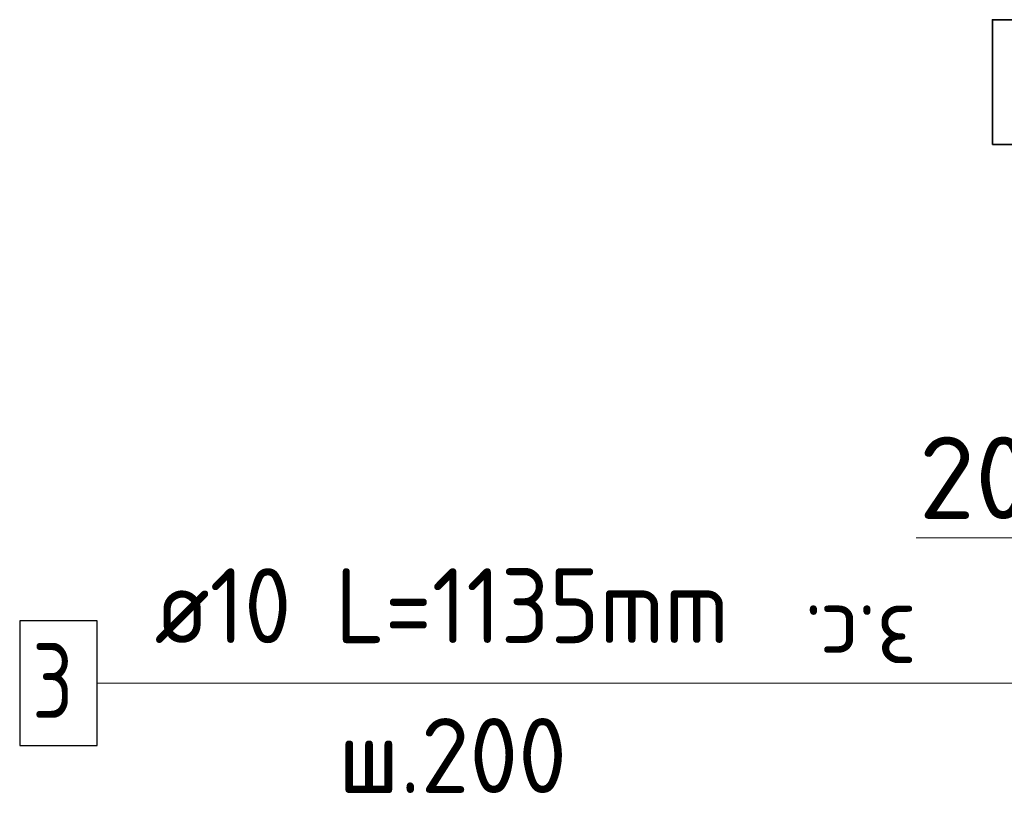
# Model space of a CAD drawing. Header units: metres. Extents: x -38 to 100, y -15 to 21.
# Tile 68 of 90: x 71.74 to 72.134, y 8.376 to 8.686. Entities that reach past the tile are written whole.
import ezdxf

# ---------------------------------------------------------------- set-up
doc = ezdxf.new("R2010")
doc.units = ezdxf.units.M
doc.header["$PDMODE"] = 65
for name, color, linetype, lineweight in [('XR$4$Арм. стержнями верхней зоны', 180, 'Continuous', 35), ('XR$4$Арм.стержн. Арматура края', 96, 'Continuous', 35), ('XR$4$Размерная линия_ общее', 7, 'Continuous', 13), ('XR$6$Арм. стержнями верхней зоны', 180, 'Continuous', 35), ('XR$6$Арм.стержн. Арматура края', 96, 'Continuous', 35), ('XR$6$Размерная линия_ общее', 7, 'Continuous', 13)]:
    doc.layers.add(name, color=color, linetype=linetype, lineweight=lineweight)
doc.styles.add('ISOCPEUR', font='txt')
doc.dimstyles.new('DIMSTYLE_11', dxfattribs={"dimtxt": 0.033, "dimasz": 0.0375, "dimexe": 0, "dimexo": 0, "dimgap": 0.0165, "dimtad": 2, "dimdec": 0, "dimlfac": 1000, "dimrnd": 1, "dimzin": 12, "dimdsep": 46, "dimtxsty": 'ISOCPEUR', "dimblk1": 'ALL_ML_STRICH', "dimblk2": 'ALL_ML_STRICH', "dimsah": 1, "dimcen": 0, "dimclrd": 7, "dimclre": 256, "dimclrt": 7, "dimadec": 0, "dimazin": 0, "dimtfac": 1, "dimtdec": 0, "dimtix": 1, "dimtmove": 2, "dimatfit": 3, "dimfxl": 0, "dimtvp": 1.2, "dimtzin": 0, "dimlwd": 0, "dimlwe": -3, "dimarcsym": 0})

# ---------------------------------------------------------------- blocks, each defined once
blk = doc.blocks.new('ALL_ML_STRICH')
at = {"color": 0, "linetype": 'ByBlock', "lineweight": -2}
for p, q in [((0, -0.5), (0, 0.5)), ((-0.3, -0.3), (0.3, 0.3)), ((-1, 0), (0.5, 0))]:
    blk.add_line(p, q, dxfattribs=at)
blk = doc.blocks.new('*D140')
at = {"layer": 'DEFPOINTS', "color": 7, "linetype": 'Continuous', "lineweight": 13, "transparency": 33554687}
for p in [(72.1875, 8.47857), (72.1875, 8.44358), (72.1675, 8.43858)]:
    blk.add_point(p, dxfattribs=at)
at = {"layer": 'XR$4$Размерная линия_ общее', "color": 253, "linetype": 'Continuous', "lineweight": -2, "true_color": 0xa0a0a0, "transparency": 33554687}
for p, q in [((72.1675, 8.45858), (72.1675, 8.47857)), ((72.1875, 8.46358), (72.1875, 8.47857))]:
    blk.add_line(p, q, dxfattribs=at)
at = {"layer": 'XR$4$Размерная линия_ общее', "color": 7, "linetype": 'Continuous', "lineweight": -2, "transparency": 33554687}
blk.add_line((72.1875, 8.47857), (72.1675, 8.47857), dxfattribs=at)
at = {"layer": 'XR$4$Размерная линия_ общее', "color": 7, "linetype": 'Continuous', "lineweight": 13, "transparency": 33554687, "xscale": 0.0375, "yscale": 0.0375, "zscale": 0.0375}
for p, rotation in [((72.1675, 8.47857), 180), ((72.1875, 8.47857), 360)]:
    blk.add_blockref('ALL_ML_STRICH', p, dxfattribs=dict(at, rotation=rotation))
at = {"layer": 'XR$4$Размерная линия_ общее', "color": 7, "linetype": 'Continuous', "lineweight": 13, "transparency": 33554687, "insert": (72.12208, 8.50257), "char_height": 0.033, "width": 0.066, "attachment_point": 5, "style": 'ISOCPEUR'}
blk.add_mtext('\\A1;{20}', dxfattribs=at)
at = {"layer": 'XR$4$Размерная линия_ общее', "color": 7, "linetype": 'Continuous', "lineweight": 13, "transparency": 33554687, "insert": (72.09879, 8.42451), "char_height": 0.027, "width": 0.00135, "attachment_point": 1, "rotation": 180, "line_spacing_factor": 0.60241, "style": 'ISOCPEUR'}
blk.add_mtext('з.с.', dxfattribs=at)
blk = doc.blocks.new('*D326')
at = {"layer": 'DEFPOINTS', "color": 7, "linetype": 'Continuous', "lineweight": 13, "transparency": 33554687}
for p in [(72.1875, 8.47857), (72.1875, 8.44358), (72.1675, 8.43858)]:
    blk.add_point(p, dxfattribs=at)
at = {"layer": 'XR$6$Размерная линия_ общее', "color": 253, "linetype": 'Continuous', "lineweight": -2, "true_color": 0xa0a0a0, "transparency": 33554687}
for p, q in [((72.1675, 8.45858), (72.1675, 8.47857)), ((72.1875, 8.46358), (72.1875, 8.47857))]:
    blk.add_line(p, q, dxfattribs=at)
at = {"layer": 'XR$6$Размерная линия_ общее', "color": 7, "linetype": 'Continuous', "lineweight": -2, "transparency": 33554687}
blk.add_line((72.1875, 8.47857), (72.1675, 8.47857), dxfattribs=at)
at = {"layer": 'XR$6$Размерная линия_ общее', "color": 7, "linetype": 'Continuous', "lineweight": 13, "transparency": 33554687, "xscale": 0.0375, "yscale": 0.0375, "zscale": 0.0375}
for p, rotation in [((72.1675, 8.47857), 180), ((72.1875, 8.47857), 360)]:
    blk.add_blockref('ALL_ML_STRICH', p, dxfattribs=dict(at, rotation=rotation))
at = {"layer": 'XR$6$Размерная линия_ общее', "color": 7, "linetype": 'Continuous', "lineweight": 13, "transparency": 33554687, "insert": (72.12208, 8.50257), "char_height": 0.033, "width": 0.066, "attachment_point": 5, "style": 'ISOCPEUR'}
blk.add_mtext('\\A1;{20}', dxfattribs=at)
at = {"layer": 'XR$6$Размерная линия_ общее', "color": 7, "linetype": 'Continuous', "lineweight": 13, "transparency": 33554687, "insert": (72.09879, 8.42451), "char_height": 0.027, "width": 0.00135, "attachment_point": 1, "rotation": 180, "line_spacing_factor": 0.60241, "style": 'ISOCPEUR'}
blk.add_mtext('з.с.', dxfattribs=at)

msp = doc.modelspace()

# ---------------------------------------------------------------- linework, layer by layer
at = {"color": 7, "linetype": 'Continuous', "lineweight": 13, "transparency": 33554687}
msp.add_line((72.1675, 8.47857), (72.0985, 8.47857), dxfattribs=at)
msp.add_line((72.1675, 8.47857), (72.0985, 8.47857), dxfattribs=at)
at = {"layer": 'XR$4$Арм. стержнями верхней зоны', "color": 7, "linetype": 'Continuous', "lineweight": 35, "transparency": 33554687}
msp.add_lwpolyline([(72.12901, 8.63604), (72.16001, 8.63604), (72.16001, 8.68604), (72.12901, 8.68604), (72.12901, 8.63604)], dxfattribs=at)
at = {"layer": 'XR$4$Арм.стержн. Арматура края', "color": 7, "linetype": 'Continuous', "lineweight": 13, "transparency": 33554687}
for p, q in [((71.77057, 8.42035), (72.08057, 8.42035)), ((72.08057, 8.42035), (72.1925, 8.42035))]:
    msp.add_line(p, q, dxfattribs=at)
at = {"layer": 'XR$4$Арм.стержн. Арматура края', "color": 7, "linetype": 'Continuous', "lineweight": 25, "transparency": 33554687}
msp.add_lwpolyline([(71.73957, 8.39535), (71.77057, 8.39535), (71.77057, 8.44535), (71.73957, 8.44535), (71.73957, 8.39535)], dxfattribs=at)
at = {"layer": 'XR$6$Арм. стержнями верхней зоны', "color": 7, "linetype": 'Continuous', "lineweight": 35, "transparency": 33554687}
msp.add_lwpolyline([(72.12901, 8.63604), (72.16001, 8.63604), (72.16001, 8.68604), (72.12901, 8.68604), (72.12901, 8.63604)], dxfattribs=at)
at = {"layer": 'XR$6$Арм.стержн. Арматура края', "color": 7, "linetype": 'Continuous', "lineweight": 13, "transparency": 33554687}
for p, q in [((71.77057, 8.42035), (72.08057, 8.42035)), ((72.08057, 8.42035), (72.1925, 8.42035))]:
    msp.add_line(p, q, dxfattribs=at)
at = {"layer": 'XR$6$Арм.стержн. Арматура края', "color": 7, "linetype": 'Continuous', "lineweight": 25, "transparency": 33554687}
msp.add_lwpolyline([(71.73957, 8.39535), (71.77057, 8.39535), (71.77057, 8.44535), (71.73957, 8.44535), (71.73957, 8.39535)], dxfattribs=at)

# ---------------------------------------------------------------- texts
at = {"layer": 'XR$4$Арм.стержн. Арматура края', "color": 7, "linetype": 'Continuous', "lineweight": 25, "transparency": 33554687, "char_height": 0.03, "attachment_point": 7, "style": 'ISOCPEUR'}
for s, insert, width in [('\\W0.92;ø10 L=1135mm ', (71.79357, 8.43635), 0.2806692), ('\\W0.78;3', (71.74457, 8.40635), 0.0326407), ('\\W0.95;ш.200 ', (71.86707, 8.37635), 0.1311996)]:
    msp.add_mtext(s, dxfattribs=dict(at, insert=insert, width=width))
at = {"layer": 'XR$6$Арм.стержн. Арматура края', "color": 7, "linetype": 'Continuous', "lineweight": 25, "transparency": 33554687, "char_height": 0.03, "attachment_point": 7, "style": 'ISOCPEUR'}
for s, insert, width in [('\\W0.92;ø10 L=1135mm ', (71.79357, 8.43635), 0.2806692), ('\\W0.78;3', (71.74457, 8.40635), 0.0326407), ('\\W0.95;ш.200 ', (71.86707, 8.37635), 0.1311996)]:
    msp.add_mtext(s, dxfattribs=dict(at, insert=insert, width=width))

# ---------------------------------------------------------------- dimensions: what is measured, and where the dimension line sits
at = {"layer": 'XR$4$Размерная линия_ общее', "color": 7, "linetype": 'Continuous', "lineweight": 13, "transparency": 33554687}
dim = msp.add_linear_dim(base=(72.1675, 8.47857), p1=(72.1875, 8.46358), p2=(72.1675, 8.45858), angle=180, text='<>\\Xз.с.', dimstyle='DIMSTYLE_11', override={"dimpost": '<>', "dimclrd": 7, "dimclre": 253, "dimclrt": 7, "dimlwd": 0, "dimlwe": 65533}, dxfattribs=at)
dim.commit()
dim.dimension.update_dxf_attribs({"geometry": '*D140', "text_midpoint": (72.12208, 8.50257), "dimtype": 160})
at = {"layer": 'XR$6$Размерная линия_ общее', "color": 7, "linetype": 'Continuous', "lineweight": 13, "transparency": 33554687}
dim = msp.add_linear_dim(base=(72.1675, 8.47857), p1=(72.1875, 8.46358), p2=(72.1675, 8.45858), angle=180, text='<>\\Xз.с.', dimstyle='DIMSTYLE_11', override={"dimpost": '<>', "dimclrd": 7, "dimclre": 253, "dimclrt": 7, "dimlwd": 0, "dimlwe": 65533}, dxfattribs=at)
dim.commit()
dim.dimension.update_dxf_attribs({"geometry": '*D326', "text_midpoint": (72.12208, 8.50257), "dimtype": 160})

doc.saveas('drawing.dxf')
